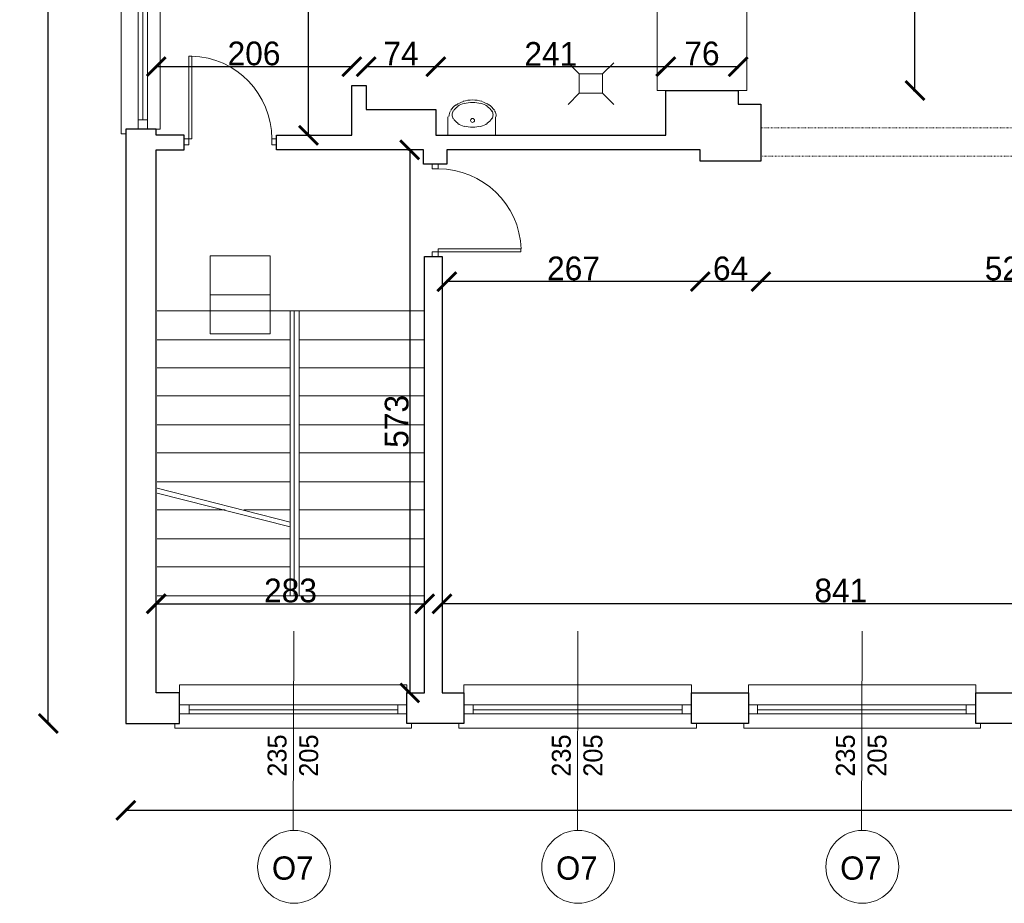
# Model space of a CAD drawing. Header units: centimetres. Extents: x -17621 to 77377, y -18613 to 66.
# Tile 90 of 173: x 24789 to 25828, y -17280 to -16348. Entities that reach past the tile are written whole.
import ezdxf

# ---------------------------------------------------------------- set-up
doc = ezdxf.new("R2010")
doc.units = ezdxf.units.CM
doc.linetypes.add('ACAD_ISO03W100', pattern=[30, 12, -18])
doc.layers.add('0-wymiarowanie rys.CAD', color=5, linetype='Continuous', lineweight=0, true_color=0x0000ff)
for name, color, linetype, lineweight in [('a_drzwi i okna', 2, 'Continuous', 0), ('a_inwentaryzacja', 141, 'Continuous', 0), ('a_podciągi', 2, 'ACAD_ISO03W100', 13), ('a_wymiarowanie', 211, 'Continuous', 0), ('drzwi', 2, 'Continuous', 0), ('pomieszczenia', 191, 'Continuous', 5)]:
    doc.layers.add(name, color=color, linetype=linetype, lineweight=lineweight)
for name, color, linetype in [('PDF2_A310 STOLARKA ZEWNĘTRZNA', 7, 'Continuous'), ('PDF3_A250 SCHODY', 7, 'Continuous'), ('PDF3_A310 STOLARKA ZEWNĘTRZNA', 7, 'Continuous'), ('PDF3_A720 MEBLE', 7, 'Continuous'), ('PDF3_WIDOKOWA', 7, 'Continuous')]:
    doc.layers.add(name, color=color, linetype=linetype)
doc.styles.add('PDF Century Gothic', font='GOTHIC.TTF')
doc.dimstyles.new('ISO-25', dxfattribs={"dimtxt": 25, "dimasz": 20, "dimexe": 0.6, "dimexo": 0.375, "dimtad": 1, "dimdec": 0, "dimtxsty": 'PDF Century Gothic', "dimblk": 'ARCHTICK', "dimcen": 2.5, "dimadec": 1, "dimazin": 0, "dimtfac": 1, "dimtdec": 0, "dimtmove": 0, "dimatfit": 3, "dimldrblk": 'ARCHTICK', "dimfxl": 2, "dimfxlon": 1, "dimarcsym": 0})

# ---------------------------------------------------------------- blocks, each defined once
blk = doc.blocks.new('_ArchTick')
at = {"color": 0, "linetype": 'ByBlock', "const_width": 0.15}
blk.add_lwpolyline([(-0.5, -0.5), (0.5, 0.5)], dxfattribs=at)
blk = doc.blocks.new('*D211')
at = {"layer": 'a_wymiarowanie', "color": 0, "linetype": 'Continuous', "lineweight": -2, "transparency": 16777216}
for p, q in [((24933.2, -16965.7), (24933.2, -16963.1)), ((24933.2, -16963.7), (25216.3, -16963.7)), ((25216.3, -16965.7), (25216.3, -16963.1))]:
    blk.add_line(p, q, dxfattribs=at)
at = {"layer": 'Defpoints', "color": 0, "linetype": 'Continuous', "transparency": 16777216}
for p in [(25216.3, -16963.7), (24933.2, -17021.2), (25216.3, -17021.2)]:
    blk.add_point(p, dxfattribs=at)
at = {"layer": 'a_wymiarowanie', "color": 0, "linetype": 'Continuous', "lineweight": -2, "transparency": 16777216, "xscale": 20, "yscale": 20, "zscale": 20, "rotation": 180}
blk.add_blockref('_ArchTick', (24933.2, -16963.7), dxfattribs=at)
at = {"layer": 'a_wymiarowanie', "color": 0, "linetype": 'Continuous', "lineweight": -2, "transparency": 16777216, "xscale": 20, "yscale": 20, "zscale": 20}
blk.add_blockref('_ArchTick', (25216.3, -16963.7), dxfattribs=at)
at = {"layer": 'a_wymiarowanie', "color": 0, "linetype": 'Continuous', "lineweight": 0, "transparency": 16777216, "insert": (25074.8, -16949.9), "char_height": 25, "attachment_point": 5, "style": 'PDF Century Gothic'}
blk.add_mtext('283', dxfattribs=at)
blk = doc.blocks.new('*D752')
at = {"layer": 'a_wymiarowanie', "color": 0, "linetype": 'Continuous', "lineweight": -2, "transparency": 16777216}
for p, q in [((25234.6, -16965.7), (25234.6, -16963.1)), ((26075.9, -16963.7), (25234.6, -16963.7)), ((26075.9, -16965.7), (26075.9, -16963.1))]:
    blk.add_line(p, q, dxfattribs=at)
at = {"layer": 'Defpoints', "color": 0, "linetype": 'Continuous', "transparency": 16777216}
for p in [(25234.6, -16963.7), (26075.9, -16982.3), (25234.6, -17057.8)]:
    blk.add_point(p, dxfattribs=at)
at = {"layer": 'a_wymiarowanie', "color": 0, "linetype": 'Continuous', "lineweight": -2, "transparency": 16777216, "xscale": 20, "yscale": 20, "zscale": 20, "rotation": 180}
blk.add_blockref('_ArchTick', (25234.6, -16963.7), dxfattribs=at)
at = {"layer": 'a_wymiarowanie', "color": 0, "linetype": 'Continuous', "lineweight": -2, "transparency": 16777216, "xscale": 20, "yscale": 20, "zscale": 20}
blk.add_blockref('_ArchTick', (26075.9, -16963.7), dxfattribs=at)
at = {"layer": 'a_wymiarowanie', "color": 0, "linetype": 'Continuous', "lineweight": 0, "transparency": 16777216, "insert": (25655.3, -16949.9), "char_height": 25, "attachment_point": 5, "style": 'PDF Century Gothic'}
blk.add_mtext('841', dxfattribs=at)
blk = doc.blocks.new('*D212')
at = {"layer": 'a_wymiarowanie', "color": 0, "linetype": 'Continuous', "lineweight": -2, "transparency": 16777216}
for p, q in [((25198.6, -16484.8), (25201.2, -16484.8)), ((25200.6, -16484.8), (25200.6, -17057.8)), ((25198.6, -17057.8), (25201.2, -17057.8))]:
    blk.add_line(p, q, dxfattribs=at)
at = {"layer": 'Defpoints', "color": 0, "linetype": 'Continuous', "transparency": 16777216}
for p in [(24933.2, -16484.8), (24933.2, -17057.8), (25200.6, -17057.8)]:
    blk.add_point(p, dxfattribs=at)
at = {"layer": 'a_wymiarowanie', "color": 0, "linetype": 'Continuous', "lineweight": -2, "transparency": 16777216, "xscale": 20, "yscale": 20, "zscale": 20}
for p, rotation in [((25200.6, -16484.8), 90), ((25200.6, -17057.8), 270)]:
    blk.add_blockref('_ArchTick', p, dxfattribs=dict(at, rotation=rotation))
at = {"layer": 'a_wymiarowanie', "color": 0, "linetype": 'Continuous', "lineweight": 0, "transparency": 16777216, "insert": (25186.9, -16771.3), "char_height": 25, "attachment_point": 5, "rotation": 90, "style": 'PDF Century Gothic'}
blk.add_mtext('573', dxfattribs=at)
blk = doc.blocks.new('*D759')
at = {"layer": 'a_wymiarowanie', "color": 0, "linetype": 'Continuous', "lineweight": -2, "transparency": 16777216}
for p, q in [((24933.2, -16399), (24933.2, -16396.4)), ((24933.2, -16397), (25139.4, -16397)), ((25139.4, -16399), (25139.4, -16396.4))]:
    blk.add_line(p, q, dxfattribs=at)
at = {"layer": 'Defpoints', "color": 0, "linetype": 'Continuous', "transparency": 16777216}
for p in [(25139.4, -16397), (24933.2, -16469.5), (25139.4, -16469.5)]:
    blk.add_point(p, dxfattribs=at)
at = {"layer": 'a_wymiarowanie', "color": 0, "linetype": 'Continuous', "lineweight": -2, "transparency": 16777216, "xscale": 20, "yscale": 20, "zscale": 20, "rotation": 180}
blk.add_blockref('_ArchTick', (24933.2, -16397), dxfattribs=at)
at = {"layer": 'a_wymiarowanie', "color": 0, "linetype": 'Continuous', "lineweight": -2, "transparency": 16777216, "xscale": 20, "yscale": 20, "zscale": 20}
blk.add_blockref('_ArchTick', (25139.4, -16397), dxfattribs=at)
at = {"layer": 'a_wymiarowanie', "color": 0, "linetype": 'Continuous', "lineweight": 0, "transparency": 16777216, "insert": (25036.3, -16383.3), "char_height": 25, "attachment_point": 5, "style": 'PDF Century Gothic'}
blk.add_mtext('206', dxfattribs=at)
blk = doc.blocks.new('*D760')
at = {"layer": 'a_wymiarowanie', "color": 0, "linetype": 'Continuous', "lineweight": -2, "transparency": 16777216}
for p, q in [((25154.6, -16399), (25154.6, -16396.4)), ((25154.6, -16397), (25228.1, -16397)), ((25228.1, -16399), (25228.1, -16396.4))]:
    blk.add_line(p, q, dxfattribs=at)
at = {"layer": 'Defpoints', "color": 0, "linetype": 'Continuous', "transparency": 16777216}
for p in [(25228.1, -16397), (25154.6, -16417), (25228.1, -16442.4)]:
    blk.add_point(p, dxfattribs=at)
at = {"layer": 'a_wymiarowanie', "color": 0, "linetype": 'Continuous', "lineweight": -2, "transparency": 16777216, "xscale": 20, "yscale": 20, "zscale": 20, "rotation": 180}
blk.add_blockref('_ArchTick', (25154.6, -16397), dxfattribs=at)
at = {"layer": 'a_wymiarowanie', "color": 0, "linetype": 'Continuous', "lineweight": -2, "transparency": 16777216, "xscale": 20, "yscale": 20, "zscale": 20}
blk.add_blockref('_ArchTick', (25228.1, -16397), dxfattribs=at)
at = {"layer": 'a_wymiarowanie', "color": 0, "linetype": 'Continuous', "lineweight": 0, "transparency": 16777216, "insert": (25191.4, -16383.3), "char_height": 25, "attachment_point": 5, "style": 'PDF Century Gothic'}
blk.add_mtext('74', dxfattribs=at)
blk = doc.blocks.new('*D761')
at = {"layer": 'a_wymiarowanie', "color": 0, "linetype": 'Continuous', "lineweight": -2, "transparency": 16777216}
for p, q in [((25228.1, -16399), (25228.1, -16396.4)), ((25228.1, -16397), (25470.6, -16397)), ((25470.6, -16399), (25470.6, -16396.4))]:
    blk.add_line(p, q, dxfattribs=at)
at = {"layer": 'Defpoints', "color": 0, "linetype": 'Continuous', "transparency": 16777216}
for p in [(25470.6, -16397), (25228.1, -16442.4), (25470.6, -16469.5)]:
    blk.add_point(p, dxfattribs=at)
at = {"layer": 'a_wymiarowanie', "color": 0, "linetype": 'Continuous', "lineweight": -2, "transparency": 16777216, "xscale": 20, "yscale": 20, "zscale": 20, "rotation": 180}
blk.add_blockref('_ArchTick', (25228.1, -16397), dxfattribs=at)
at = {"layer": 'a_wymiarowanie', "color": 0, "linetype": 'Continuous', "lineweight": -2, "transparency": 16777216, "xscale": 20, "yscale": 20, "zscale": 20}
blk.add_blockref('_ArchTick', (25470.6, -16397), dxfattribs=at)
at = {"layer": 'a_wymiarowanie', "color": 0, "linetype": 'Continuous', "lineweight": 0, "transparency": 16777216, "insert": (25349.4, -16383.6), "char_height": 25, "attachment_point": 5, "style": 'PDF Century Gothic'}
blk.add_mtext('241', dxfattribs=at)
blk = doc.blocks.new('*D762')
at = {"layer": 'a_wymiarowanie', "color": 0, "linetype": 'Continuous', "lineweight": -2, "transparency": 16777216}
for p, q in [((25470.6, -16399), (25470.6, -16396.4)), ((25470.6, -16397), (25546.9, -16397)), ((25546.9, -16399), (25546.9, -16396.4))]:
    blk.add_line(p, q, dxfattribs=at)
at = {"layer": 'Defpoints', "color": 0, "linetype": 'Continuous', "transparency": 16777216}
for p in [(25546.9, -16397), (25546.9, -16422.2), (25470.6, -16469.5)]:
    blk.add_point(p, dxfattribs=at)
at = {"layer": 'a_wymiarowanie', "color": 0, "linetype": 'Continuous', "lineweight": -2, "transparency": 16777216, "xscale": 20, "yscale": 20, "zscale": 20, "rotation": 180}
blk.add_blockref('_ArchTick', (25470.6, -16397), dxfattribs=at)
at = {"layer": 'a_wymiarowanie', "color": 0, "linetype": 'Continuous', "lineweight": -2, "transparency": 16777216, "xscale": 20, "yscale": 20, "zscale": 20}
blk.add_blockref('_ArchTick', (25546.9, -16397), dxfattribs=at)
at = {"layer": 'a_wymiarowanie', "color": 0, "linetype": 'Continuous', "lineweight": 0, "transparency": 16777216, "insert": (25508.8, -16383.3), "char_height": 25, "attachment_point": 5, "style": 'PDF Century Gothic'}
blk.add_mtext('76', dxfattribs=at)
blk = doc.blocks.new('*D213')
at = {"layer": 'a_wymiarowanie', "color": 0, "linetype": 'Continuous', "lineweight": -2, "transparency": 16777216}
for p, q in [((25095.7, -16091.8), (25093.1, -16091.8)), ((25093.7, -16469.5), (25093.7, -16091.8)), ((25095.7, -16469.5), (25093.1, -16469.5))]:
    blk.add_line(p, q, dxfattribs=at)
at = {"layer": 'Defpoints', "color": 0, "linetype": 'Continuous', "transparency": 16777216}
for p in [(25093.7, -16091.8), (25138.1, -16091.8), (25138.1, -16469.5)]:
    blk.add_point(p, dxfattribs=at)
at = {"layer": 'a_wymiarowanie', "color": 0, "linetype": 'Continuous', "lineweight": -2, "transparency": 16777216, "xscale": 20, "yscale": 20, "zscale": 20}
for p, rotation in [((25093.7, -16091.8), 90), ((25093.7, -16469.5), 270)]:
    blk.add_blockref('_ArchTick', p, dxfattribs=dict(at, rotation=rotation))
at = {"layer": 'a_wymiarowanie', "color": 0, "linetype": 'Continuous', "lineweight": 0, "transparency": 16777216, "insert": (25079.9, -16280.6), "char_height": 25, "attachment_point": 5, "rotation": 90, "style": 'PDF Century Gothic'}
blk.add_mtext('378', dxfattribs=at)
blk = doc.blocks.new('*D780')
at = {"layer": 'a_wymiarowanie', "color": 0, "linetype": 'Continuous', "lineweight": -2, "transparency": 16777216}
for p, q in [((25731.4, -15950.7), (25734, -15950.7)), ((25733.4, -16422.2), (25733.4, -15950.7)), ((25731.4, -16422.2), (25734, -16422.2))]:
    blk.add_line(p, q, dxfattribs=at)
at = {"layer": 'Defpoints', "color": 0, "linetype": 'Continuous', "transparency": 16777216}
for p in [(25547, -15950.7), (25733.4, -15950.7), (25547, -16422.2)]:
    blk.add_point(p, dxfattribs=at)
at = {"layer": 'a_wymiarowanie', "color": 0, "linetype": 'Continuous', "lineweight": -2, "transparency": 16777216, "xscale": 20, "yscale": 20, "zscale": 20}
for p, rotation in [((25733.4, -15950.7), 90), ((25733.4, -16422.2), 270)]:
    blk.add_blockref('_ArchTick', p, dxfattribs=dict(at, rotation=rotation))
at = {"layer": 'a_wymiarowanie', "color": 0, "linetype": 'Continuous', "lineweight": 0, "transparency": 16777216, "insert": (25719.7, -16186.4), "char_height": 25, "attachment_point": 5, "rotation": 90, "style": 'PDF Century Gothic'}
blk.add_mtext('472', dxfattribs=at)
blk = doc.blocks.new('*D790')
at = {"layer": 'a_wymiarowanie', "color": 0, "linetype": 'Continuous', "lineweight": -2, "transparency": 16777216}
for p, q in [((25571, -16621.8), (25571, -16624.4)), ((26099, -16623.8), (25571, -16623.8)), ((26099, -16621.8), (26099, -16624.4))]:
    blk.add_line(p, q, dxfattribs=at)
at = {"layer": 'Defpoints', "color": 0, "linetype": 'Continuous', "transparency": 16777216}
for p in [(25571, -16496.7), (26099, -16504.6), (25571, -16623.8)]:
    blk.add_point(p, dxfattribs=at)
at = {"layer": 'a_wymiarowanie', "color": 0, "linetype": 'Continuous', "lineweight": -2, "transparency": 16777216, "xscale": 20, "yscale": 20, "zscale": 20, "rotation": 180}
blk.add_blockref('_ArchTick', (25571, -16623.8), dxfattribs=at)
at = {"layer": 'a_wymiarowanie', "color": 0, "linetype": 'Continuous', "lineweight": -2, "transparency": 16777216, "xscale": 20, "yscale": 20, "zscale": 20}
blk.add_blockref('_ArchTick', (26099, -16623.8), dxfattribs=at)
at = {"layer": 'a_wymiarowanie', "color": 0, "linetype": 'Continuous', "lineweight": 0, "transparency": 16777216, "insert": (25835, -16610.1), "char_height": 25, "attachment_point": 5, "style": 'PDF Century Gothic'}
blk.add_mtext('528', dxfattribs=at)
blk = doc.blocks.new('*D791')
at = {"layer": 'a_wymiarowanie', "color": 0, "linetype": 'Continuous', "lineweight": -2, "transparency": 16777216}
for p, q in [((25507, -16621.8), (25507, -16624.4)), ((25571, -16623.8), (25507, -16623.8)), ((25571, -16621.8), (25571, -16624.4))]:
    blk.add_line(p, q, dxfattribs=at)
at = {"layer": 'Defpoints', "color": 0, "linetype": 'Continuous', "transparency": 16777216}
for p in [(25507, -16496.7), (25571, -16496.7), (25507, -16623.8)]:
    blk.add_point(p, dxfattribs=at)
at = {"layer": 'a_wymiarowanie', "color": 0, "linetype": 'Continuous', "lineweight": -2, "transparency": 16777216, "xscale": 20, "yscale": 20, "zscale": 20, "rotation": 180}
blk.add_blockref('_ArchTick', (25507, -16623.8), dxfattribs=at)
at = {"layer": 'a_wymiarowanie', "color": 0, "linetype": 'Continuous', "lineweight": -2, "transparency": 16777216, "xscale": 20, "yscale": 20, "zscale": 20}
blk.add_blockref('_ArchTick', (25571, -16623.8), dxfattribs=at)
at = {"layer": 'a_wymiarowanie', "color": 0, "linetype": 'Continuous', "lineweight": 0, "transparency": 16777216, "insert": (25539, -16610.1), "char_height": 25, "attachment_point": 5, "style": 'PDF Century Gothic'}
blk.add_mtext('64', dxfattribs=at)
blk = doc.blocks.new('*D792')
at = {"layer": 'a_wymiarowanie', "color": 0, "linetype": 'Continuous', "lineweight": -2, "transparency": 16777216}
for p, q in [((25239.7, -16621.8), (25239.7, -16624.4)), ((25507, -16623.8), (25239.7, -16623.8)), ((25507, -16621.8), (25507, -16624.4))]:
    blk.add_line(p, q, dxfattribs=at)
at = {"layer": 'Defpoints', "color": 0, "linetype": 'Continuous', "transparency": 16777216}
for p in [(25239.7, -16484.8), (25507, -16496.7), (25239.7, -16623.8)]:
    blk.add_point(p, dxfattribs=at)
at = {"layer": 'a_wymiarowanie', "color": 0, "linetype": 'Continuous', "lineweight": -2, "transparency": 16777216, "xscale": 20, "yscale": 20, "zscale": 20, "rotation": 180}
blk.add_blockref('_ArchTick', (25239.7, -16623.8), dxfattribs=at)
at = {"layer": 'a_wymiarowanie', "color": 0, "linetype": 'Continuous', "lineweight": -2, "transparency": 16777216, "xscale": 20, "yscale": 20, "zscale": 20}
blk.add_blockref('_ArchTick', (25507, -16623.8), dxfattribs=at)
at = {"layer": 'a_wymiarowanie', "color": 0, "linetype": 'Continuous', "lineweight": 0, "transparency": 16777216, "insert": (25373.3, -16610.1), "char_height": 25, "attachment_point": 5, "style": 'PDF Century Gothic'}
blk.add_mtext('267', dxfattribs=at)
blk = doc.blocks.new('*D1085')
at = {"layer": '0-wymiarowanie rys.CAD', "color": 0, "linetype": 'Continuous', "lineweight": -2, "transparency": 16777216}
for p, q in [((24901, -17179.7), (24901, -17182.3)), ((27648.5, -17181.7), (24901, -17181.7)), ((27648.5, -17179.7), (27648.5, -17182.3))]:
    blk.add_line(p, q, dxfattribs=at)
at = {"layer": 'Defpoints', "color": 0, "linetype": 'Continuous', "transparency": 16777216}
for p in [(24901, -17090), (27648.5, -17090), (24901, -17181.7)]:
    blk.add_point(p, dxfattribs=at)
at = {"layer": '0-wymiarowanie rys.CAD', "color": 0, "linetype": 'Continuous', "lineweight": -2, "transparency": 16777216, "xscale": 20, "yscale": 20, "zscale": 20, "rotation": 180}
blk.add_blockref('_ArchTick', (24901, -17181.7), dxfattribs=at)
at = {"layer": '0-wymiarowanie rys.CAD', "color": 0, "linetype": 'Continuous', "lineweight": -2, "transparency": 16777216, "xscale": 20, "yscale": 20, "zscale": 20}
blk.add_blockref('_ArchTick', (27648.5, -17181.7), dxfattribs=at)
at = {"layer": '0-wymiarowanie rys.CAD', "color": 0, "linetype": 'Continuous', "transparency": 16777216, "insert": (26274.7, -17167.9), "char_height": 25, "attachment_point": 5, "style": 'PDF Century Gothic'}
blk.add_mtext('2747', dxfattribs=at)
blk = doc.blocks.new('*D1086')
at = {"layer": '0-wymiarowanie rys.CAD', "color": 0, "linetype": 'Continuous', "lineweight": -2, "transparency": 16777216}
for p, q in [((24821.3, -15296.7), (24818.7, -15296.7)), ((24819.3, -17090), (24819.3, -15296.7)), ((24821.3, -17090), (24818.7, -17090))]:
    blk.add_line(p, q, dxfattribs=at)
at = {"layer": 'Defpoints', "color": 0, "linetype": 'Continuous', "transparency": 16777216}
for p in [(24819.3, -15296.7), (24901, -15296.7), (24901, -17090)]:
    blk.add_point(p, dxfattribs=at)
at = {"layer": '0-wymiarowanie rys.CAD', "color": 0, "linetype": 'Continuous', "lineweight": -2, "transparency": 16777216, "xscale": 20, "yscale": 20, "zscale": 20}
for p, rotation in [((24819.3, -15296.7), 90), ((24819.3, -17090), 270)]:
    blk.add_blockref('_ArchTick', p, dxfattribs=dict(at, rotation=rotation))
at = {"layer": '0-wymiarowanie rys.CAD', "color": 0, "linetype": 'Continuous', "transparency": 16777216, "insert": (24805.5, -16193.4), "char_height": 25, "attachment_point": 5, "rotation": 90, "style": 'PDF Century Gothic'}
blk.add_mtext('1793', dxfattribs=at)

msp = doc.modelspace()

# ---------------------------------------------------------------- linework, layer by layer
at = {"layer": 'a_drzwi i okna'}
for p, q in [((25078.2, -16992.7), (25077.7, -17202.9)), ((25378, -16992.7), (25377.4, -17202.9)), ((25677.7, -16992.7), (25677.1, -17202.9))]:
    msp.add_line(p, q, dxfattribs=at)
for centre in [(25078.5, -17241.3), (25378.2, -17241.3), (25677.9, -17241.3)]:
    msp.add_circle(centre, 38.4, dxfattribs=at)
at = {"layer": 'a_inwentaryzacja', "lineweight": 25}
for p, q in [((25139.4, -16469.5), (25139.4, -16417)), ((25139.4, -16417), (25154.6, -16417)), ((25154.6, -16417), (25154.6, -16442.4)), ((25470.6, -16469.5), (25470.6, -16422.2)), ((25470.6, -16422.2), (25547, -16422.2)), ((25154.6, -16442.4), (25228.1, -16442.4)), ((25228.1, -16442.4), (25228.1, -16469.5)), ((25060, -16484.8), (25060, -16469.5)), ((25060, -16469.5), (25139.4, -16469.5)), ((25228.1, -16469.5), (25470.6, -16469.5)), ((25215.1, -16484.8), (25060, -16484.8)), ((25215.1, -16500.1), (25215.1, -16484.8)), ((25507, -16484.8), (25239.7, -16484.8)), ((25239.7, -16484.8), (25239.7, -16500.1)), ((25239.7, -16500.1), (25215.1, -16500.1))]:
    msp.add_line(p, q, dxfattribs=at)
at = {"layer": 'a_inwentaryzacja', "linetype": 'Continuous', "lineweight": 25}
msp.add_lwpolyline([(25546.9, -16422.2), (25547, -16436.7), (25571, -16436.7), (25571, -16496.7), (25507, -16496.7), (25507, -16484.7)], dxfattribs=at)
at = {"layer": 'a_inwentaryzacja', "lineweight": 25}
for points in [[(24957.8, -17090), (24957.8, -17057.8), (24933.2, -17057.8), (24933.2, -16484.8), (24962.8, -16484.8), (24962.8, -16469.5), (24933.2, -16469.5), (24933.2, -16462.9), (24901, -16462.9), (24901, -17090)], [(25257.5, -17090), (25197.4, -17090), (25197.4, -17057.8), (25216.3, -17057.8), (25216.3, -16597.2), (25234.6, -16597.2), (25234.6, -17057.8), (25257.5, -17057.8)], [(25558, -17090), (25497.9, -17090), (25497.9, -17057.8), (25558, -17057.8)], [(25857.8, -17090), (25797.7, -17090), (25797.7, -17057.8), (25857.8, -17057.8)]]:
    msp.add_lwpolyline(points, close=True, dxfattribs=at)
at = {"layer": 'a_podciągi', "ltscale": 0.05}
msp.add_lwpolyline([(26999.9, -16461.6), (25571, -16461.6), (25571, -16491.6), (26999.9, -16491.6)], close=True, dxfattribs=at)
at = {"layer": 'drzwi'}
for points in [[(24967.7, -16473.3), (24962.8, -16473.3), (24962.8, -16479.4), (24967.7, -16479.4), (24967.7, -16473.3), (24970.6, -16473.3), (24970.6, -16385.9), (24967.7, -16385.9), (24967.7, -16473.3)], [(25230.5, -16592.3), (25230.5, -16597.2), (25224.3, -16597.2), (25224.3, -16592.3), (25230.5, -16592.3), (25230.5, -16589.4), (25317.9, -16589.4), (25317.9, -16592.3), (25230.5, -16592.3)]]:
    msp.add_lwpolyline(points, dxfattribs=at)
for points in [[(25055.1, -16473.3), (25060, -16473.3), (25060, -16479.4), (25055.1, -16479.4)], [(25230.5, -16504.9), (25230.5, -16500.1), (25224.3, -16500.1), (25224.3, -16504.9)]]:
    msp.add_lwpolyline(points, close=True, dxfattribs=at)
for centre, start, end in [((24967.8, -16473.1), 359.8945, 88.1637), ((25230.7, -16592.2), 1.8363, 90.1055)]:
    msp.add_arc(centre, 87.3, start, end, dxfattribs=at)
at = {"layer": 'PDF2_A310 STOLARKA ZEWNĘTRZNA', "lineweight": 5}
for points in [[(24937.2, -16462.9), (24901, -16462.9), (24901, -16467.8), (24896, -16467.8), (24896, -15942.7), (24896, -15937.8), (24901, -15937.8), (24901, -15942.7), (24937.2, -15942.7)], [(24914.1, -16252.2), (24914.1, -16261.3), (24914.1, -16453), (24914.1, -16462.9), (24924, -16462.9), (24924, -16453), (24924, -16261.3), (24924, -16252.2)]]:
    msp.add_lwpolyline(points, close=True, dxfattribs=at)
for points in [[(24919.1, -16261.3), (24919.1, -16453)], [(24924, -16453), (24914.1, -16453)]]:
    msp.add_lwpolyline(points, dxfattribs=at)
at = {"layer": 'PDF3_A250 SCHODY', "lineweight": 5}
for points in [[(25146.6, -16654.8), (24934.1, -16654.8)], [(25074.6, -16654.8), (25074.6, -16955.4), (25003.5, -16955.4)], [(25083.9, -16654.8), (25083.9, -16955.4)], [(25215.1, -16654.8), (25145.7, -16654.8)], [(25074.6, -16685.3), (24934.1, -16685.3)], [(25215.1, -16685.3), (25083.9, -16685.3)], [(25074.6, -16714.9), (24934.1, -16714.9)], [(25215.1, -16714.9), (25083.9, -16714.9)], [(25074.6, -16744.5), (24934.1, -16744.5)], [(25215.1, -16744.5), (25083.9, -16744.5)], [(25074.6, -16775), (24934.1, -16775)], [(25215.1, -16775), (25083.9, -16775)], [(25074.6, -16804.6), (24934.1, -16804.6)], [(25215.1, -16804.6), (25083.9, -16804.6)], [(25074.6, -16835.1), (24934.1, -16835.1)], [(25215.1, -16835.1), (25083.9, -16835.1)], [(25074.6, -16877.5), (24934.1, -16841.9)], [(25074.6, -16882.5), (24934.1, -16847)], [(25006, -16864.8), (24934.1, -16864.8)], [(25074.6, -16864.8), (25025.5, -16864.8)], [(25215.1, -16864.8), (25083.9, -16864.8)], [(25074.6, -16895.2), (24934.1, -16895.2)], [(25215.1, -16895.2), (25083.9, -16895.2)], [(25074.6, -16924.9), (24934.1, -16924.9)], [(25215.1, -16924.9), (25083.9, -16924.9)], [(25003.5, -16955.4), (24934.1, -16955.4)], [(25215.1, -16955.4), (25074.6, -16955.4)]]:
    msp.add_lwpolyline(points, dxfattribs=at)
msp.add_lwpolyline([(25078.8, -16955.4), (25078.8, -16654.8)], close=True, dxfattribs=at)
at = {"layer": 'PDF3_A310 STOLARKA ZEWNĘTRZNA', "lineweight": 5}
for points in [[(24957.8, -17049.3), (24957.8, -17090), (24952.7, -17090), (24952.7, -17095.1), (25197.4, -17095.1), (25202.4, -17095.1), (25202.4, -17090), (25197.4, -17090), (25197.4, -17049.3)], [(25257.5, -17049.3), (25257.5, -17090), (25252.4, -17090), (25252.4, -17095.1), (25497.9, -17095.1), (25503, -17095.1), (25503, -17090), (25497.9, -17090), (25497.9, -17049.3)], [(25558, -17049.3), (25558, -17090), (25553, -17090), (25553, -17095.1), (25797.7, -17095.1), (25802.7, -17095.1), (25802.7, -17090), (25797.7, -17090), (25797.7, -17049.3)], [(24957.8, -17070.5), (24967.9, -17070.5), (25188.1, -17070.5), (25197.4, -17070.5), (25197.4, -17079.8), (25188.1, -17079.8), (24967.9, -17079.8), (24957.8, -17079.8)], [(25257.5, -17070.5), (25267.6, -17070.5), (25487.8, -17070.5), (25497.9, -17070.5), (25497.9, -17079.8), (25487.8, -17079.8), (25267.6, -17079.8), (25257.5, -17079.8)], [(25558, -17070.5), (25567.4, -17070.5), (25787.5, -17070.5), (25797.7, -17070.5), (25797.7, -17079.8), (25787.5, -17079.8), (25567.4, -17079.8), (25558, -17079.8)]]:
    msp.add_lwpolyline(points, close=True, dxfattribs=at)
for points in [[(24967.9, -17079.8), (24967.9, -17070.5)], [(25188.1, -17079.8), (25188.1, -17070.5)], [(25267.6, -17079.8), (25267.6, -17070.5)], [(25487.8, -17079.8), (25487.8, -17070.5)], [(25567.4, -17079.8), (25567.4, -17070.5)], [(25787.5, -17079.8), (25787.5, -17070.5)], [(24967.9, -17075.6), (25188.1, -17075.6)], [(25267.6, -17075.6), (25487.8, -17075.6)], [(25567.4, -17075.6), (25787.5, -17075.6)]]:
    msp.add_lwpolyline(points, dxfattribs=at)
at = {"layer": 'PDF3_A720 MEBLE', "lineweight": 0}
for points in [[(25379.4, -16404.8), (25367.5, -16392.9)], [(25415.8, -16392.9), (25404, -16404.8)], [(25379.4, -16425.1), (25367.5, -16437)], [(25404, -16425.1), (25415.8, -16437)], [(25240.9, -16450.1), (25240.9, -16469.5), (25290.9, -16469.5), (25290.9, -16450.1)]]:
    msp.add_lwpolyline(points, dxfattribs=at)
msp.add_lwpolyline([(25404, -16404.8), (25404, -16425.1), (25379.4, -16425.1), (25379.4, -16404.8)], close=True, dxfattribs=at)
for points in [[(25276.7, -16433.6, 0.068273), (25266.8, -16432.2, 0.068273), (25256.9, -16433.6)], [(25275.8, -16436, 0.068272), (25266.8, -16434.8, 0.068272), (25257.8, -16436)], [(25246.4, -16443.7, 0.138478), (25245.2, -16447.9, 0.138478), (25246.4, -16452.1)], [(25287.2, -16452.1, 0.138478), (25288.4, -16447.9, 0.138478), (25287.2, -16443.7)], [(25257.8, -16459.8, 0.068248), (25266.8, -16461, 0.068272), (25275.8, -16459.8)]]:
    msp.add_lwpolyline(points, format="xyb", dxfattribs=at)
msp.add_circle((25266.8, -16453.8), 2.12, dxfattribs=at)
for centre, radius, start, end in [((25260, -16453), 19, 124.0192, 148.4638), ((25260, -16452.1), 15.7, 124.0191, 148.4639), ((25264.3, -16459.7), 26.7, 105.6225, 124.0192), ((25264.3, -16458), 23.3, 105.6226, 124.0191), ((25269.3, -16458), 23.3, 55.9809, 74.3774), ((25269.3, -16459.7), 26.7, 55.9808, 74.3775), ((25273.6, -16452.1), 15.7, 31.5361, 55.9809), ((25273.6, -16453), 19, 31.5362, 55.9808), ((25253.3, -16449.6), 11.4, 148.4638, 179.9999), ((25280.4, -16449.6), 11.4, 0, 31.5362), ((25260, -16443.7), 15.7, 211.5417, 235.9863), ((25264.3, -16437.7), 23.3, 235.9863, 254.3829), ((25269.3, -16437.7), 23.3, 285.6226, 304.0191), ((25273.6, -16443.7), 15.7, 304.0191, 328.4639)]:
    msp.add_arc(centre, radius, start, end, dxfattribs=at)
at = {"layer": 'PDF3_WIDOKOWA', "lineweight": 5}
msp.add_lwpolyline([(25461.4, -15950.7), (25556.2, -15950.7), (25556.2, -16422.2), (25461.4, -16422.2)], close=True, dxfattribs=at)
at = {"layer": 'pomieszczenia'}
msp.add_line((24990.2, -16637.9), (25053.3, -16637.9), dxfattribs=at)
msp.add_lwpolyline([(24990.2, -16596.7), (25053.3, -16596.7), (25053.3, -16679), (24990.2, -16679)], close=True, dxfattribs=at)

# ---------------------------------------------------------------- texts
at = {"layer": 'a_drzwi i okna', "char_height": 20, "attachment_point": 1, "rotation": 90, "style": 'PDF Century Gothic'}
for insert in [(25050.6, -17146.2), (25350.4, -17146.2), (25650.1, -17146.2)]:
    msp.add_mtext_dynamic_manual_height_columns('235\\P205', width=179.816, gutter_width=12.5, heights=[162.8], dxfattribs=dict(at, insert=insert))
at = {"layer": 'a_drzwi i okna', "char_height": 24.55, "attachment_point": 7, "style": 'PDF Century Gothic'}
for insert in [(25055.2, -17255.2), (25354.9, -17255.2), (25654.6, -17255.2)]:
    msp.add_mtext_dynamic_manual_height_columns('O7', width=220.698, gutter_width=15.3, heights=[199.8], dxfattribs=dict(at, insert=insert))

# ---------------------------------------------------------------- dimensions: what is measured, and where the dimension line sits
at = {"layer": '0-wymiarowanie rys.CAD', "linetype": 'Continuous'}
dim = msp.add_linear_dim(base=(24819.3, -15296.7), p1=(24901, -17090), p2=(24901, -15296.7), angle=90, dimstyle='ISO-25', dxfattribs=at)
dim.commit()
dim.dimension.update_dxf_attribs({"geometry": '*D1086', "text_midpoint": (24805.5, -16193.4)})
dim = msp.add_linear_dim(base=(24901.0358, -17181.6504), p1=(27648.4525, -17089.9708), p2=(24901.0358, -17089.9708), dimstyle='ISO-25', dxfattribs=at)
dim.commit()
dim.dimension.update_dxf_attribs({"geometry": '*D1085', "text_midpoint": (26274.7442, -17167.8966)})
at = {"layer": 'a_wymiarowanie', "linetype": 'Continuous', "lineweight": 0}
for base, p1, p2, picture, middle in [((25733.4122, -15950.6578), (25546.9743, -16422.2024), (25546.9743, -15950.6578), '*D780', (25719.6584, -16186.4301)), ((25093.7, -16091.8), (25138.1, -16469.5), (25138.1, -16091.8), '*D213', (25079.9, -16280.6)), ((25200.6, -17057.8), (24933.2, -16484.8), (24933.2, -17057.8), '*D212', (25186.9, -16771.3))]:
    dim = msp.add_linear_dim(base=base, p1=p1, p2=p2, angle=90, dimstyle='ISO-25', dxfattribs=at)
    dim.commit()
    dim.dimension.update_dxf_attribs({"geometry": picture, "text_midpoint": middle})
for base, p1, p2, picture, middle in [((25139.4, -16397), (24933.2, -16469.5), (25139.4, -16469.5), '*D759', (25036.3, -16383.3)), ((25216.3, -16963.7), (24933.2, -17021.2), (25216.3, -17021.2), '*D211', (25074.8, -16949.9))]:
    dim = msp.add_linear_dim(base=base, p1=p1, p2=p2, dimstyle='ISO-25', dxfattribs=at)
    dim.commit()
    dim.dimension.update_dxf_attribs({"geometry": picture, "text_midpoint": middle})
for base, p1, p2, picture, middle in [((25228.1384, -16397.0285), (25154.6322, -16417.0162), (25228.1384, -16442.416), '*D760', (25191.3853, -16383.2747)), ((25546.9, -16397), (25470.6, -16469.5), (25546.9, -16422.2), '*D762', (25508.8, -16383.3)), ((25239.7, -16623.8), (25507, -16496.7), (25239.7, -16484.8), '*D792', (25373.3, -16610.1)), ((25507, -16623.8), (25571, -16496.7), (25507, -16496.7), '*D791', (25539, -16610.1)), ((25571, -16623.8), (26099, -16504.6), (25571, -16496.7), '*D790', (25835, -16610.1)), ((25234.6, -16963.7), (26075.9, -16982.3), (25234.6, -17057.8), '*D752', (25655.3, -16949.9))]:
    dim = msp.add_linear_dim(base=base, p1=p1, p2=p2, dimstyle='ISO-25', override={"dimtmove": 1}, dxfattribs=at)
    dim.commit()
    dim.dimension.update_dxf_attribs({"geometry": picture, "text_midpoint": middle})
dim = msp.add_linear_dim(base=(25470.6, -16397), p1=(25228.1, -16442.4), p2=(25470.6, -16469.5), text='241', dimstyle='ISO-25', override={"dimtmove": 1}, dxfattribs=at)
dim.commit()
dim.dimension.update_dxf_attribs({"geometry": '*D761', "text_midpoint": (25349.4, -16383.6)})

doc.saveas('drawing.dxf')
